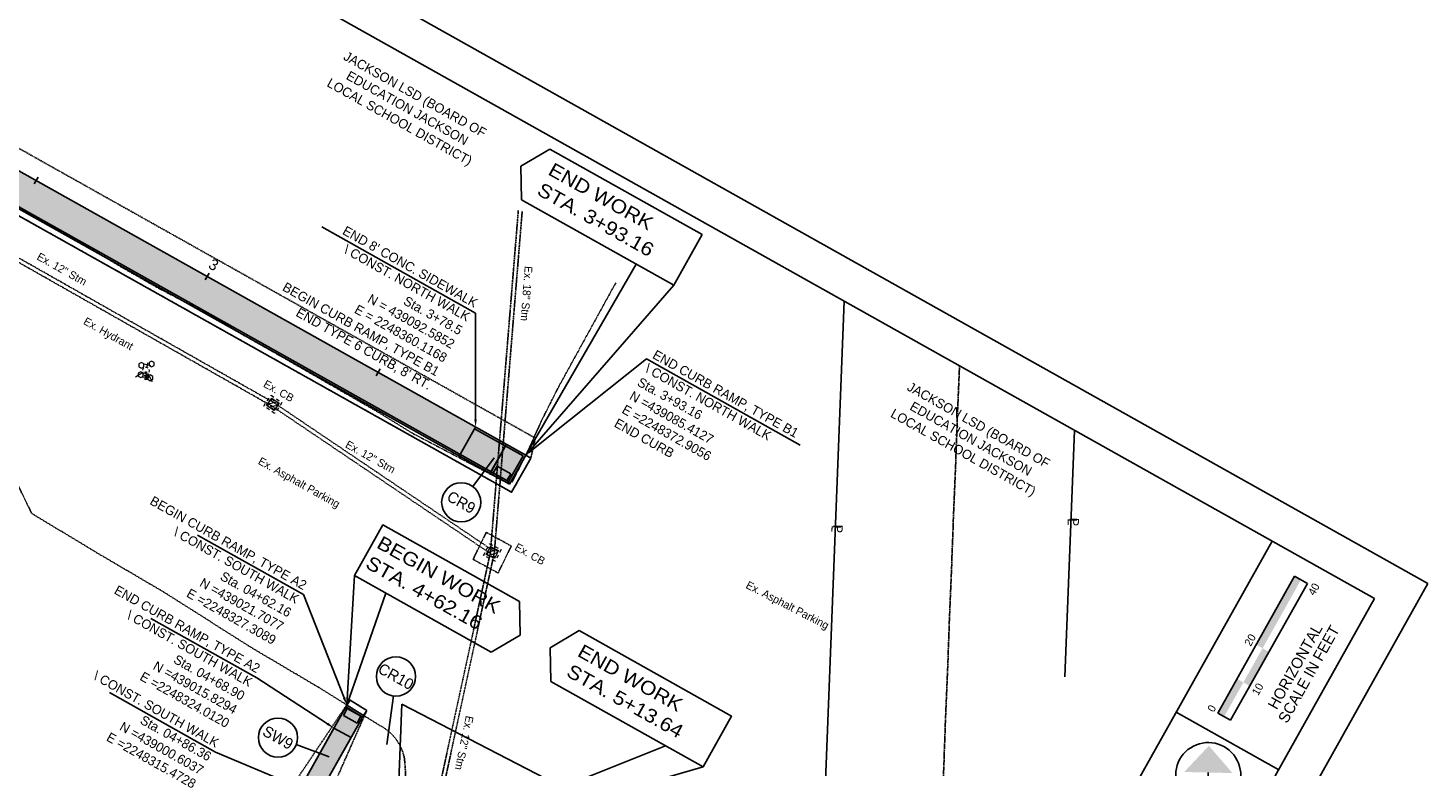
# Model space of a CAD drawing. Header units: feet. Extents: x 2245337 to 2248603, y 408525 to 439504.
# Tile 7 of 8: x 2248246 to 2248603, y 439006 to 439194. Entities that reach past the tile are written whole.
import ezdxf
from ezdxf import colors
from ezdxf.entities.mleader import LeaderData, LeaderLine
from ezdxf.enums import TextEntityAlignment as Align
from ezdxf.math import Vec2, Vec3

# ---------------------------------------------------------------- set-up
doc = ezdxf.new("R2010")
doc.units = ezdxf.units.FT
doc.header["$MEASUREMENT"] = 0
for name, pattern in [('CL', [2, 0.3, -0.15, 1.4, -0.15]), ('DGN Style 3', [0.19312, 0.137943, -0.055177]), ('OhDOT_USTN1', [0.055, 0.014, -0.041]), ('OhDOT_USTN2', [0.11, 0.069, -0.041]), ('OhDOT_USTN5', [0.11, 0.055, -0.055]), ('REDO_Drainage01', [1.6, 0.85, -0.75])]:
    doc.linetypes.add(name, pattern=pattern)
doc.layers.add('0_Mview', color=7, linetype='Continuous', plot=False)
doc.layers.add('5PPBLDG-HAT', color=253, linetype='Continuous', transparency=0.7)
for name, color, linetype in [('DR_X_Cells', 151, 'OhDOT_USTN2'), ('DR_X_Storm_Sewer', 151, 'OhDOT_USTN5'), ('DV_X_Property_Line', 7, 'Continuous'), ('GE_P_Cells', 1, 'Continuous'), ('GE_P_CL_Text', 7, 'Continuous'), ('LT_X_Foundation', 7, 'OhDOT_USTN1'), ('PF_P_Text', 7, 'Continuous'), ('PV_P_Construction_Limits', 203, 'DGN Style 3'), ('PV_P_Curb', 120, 'Continuous'), ('PV_P_Parking_Lot', 5, 'Continuous'), ('PV_P_Saw_Cut_Line', 62, 'Continuous'), ('PV_P_Walk', 231, 'Continuous'), ('PV_X_Driveway', 7, 'OhDOT_USTN5'), ('PV_X_Parking_Lot', 7, 'OhDOT_USTN5'), ('PV_X_Text', 7, 'Continuous'), ('RD_X_Cells', 7, 'Continuous'), ('RD_X_Concrete_Pad', 9, 'OhDOT_USTN5'), ('RW_X_CL', 6, 'CL'), ('SH_Border', 7, 'Continuous'), ('SH_Data', 7, 'Continuous'), ('TX_P_20', 7, 'Continuous'), ('UT_X_Water_Cells', 133, 'Continuous')]:
    doc.layers.add(name, color=color, linetype=linetype)
doc.styles.add('Font 70-Main Title', font='txt', dxfattribs={"width": 1.15, "height": 0.25})
doc.styles.add('Slanted-Normal', font='font31.shx', dxfattribs={"height": 0.14})
doc.styles.get("Standard").update_dxf_attribs({"font": 'arial.ttf'})
doc.styles.add('Straight-Normal', font='font30.shx', dxfattribs={"height": 0.14})
doc.styles.add('Straight-Sub Title', font='font30.shx', dxfattribs={"height": 0.17})

# ---------------------------------------------------------------- blocks, each defined once
blk = doc.blocks.new('FH')
at = {"layer": 'UT_X_Water_Cells', "color": 133, "linetype": 'Continuous', "lineweight": 0}
for p, q in [((0.06, 0.103), (-0.06, 0.103)), ((0, 0.06), (0, 0.146)), ((-0.042, -0.042), (-0.146, -0.146)), ((0.042, -0.042), (0.146, -0.146))]:
    blk.add_line(p, q, dxfattribs=at)
for start, end in [(140.021, 184.0629), (68.1395, 112.038), (356.0165, 39.9889), (211.8788, 255.8479), (283.8239, 329.9097)]:
    blk.add_arc((0, 0), 0.06, start, end, dxfattribs=at)
blk = doc.blocks.new('POST')
at = {"layer": 'RD_X_Cells', "color": 30, "linetype": 'Continuous', "lineweight": 0, "flags": 128}
blk.add_lwpolyline([(-0.065, -0.037), (0, -0.075), (0.065, -0.037), (0.065, 0.037), (0, 0.075), (-0.065, 0.037), (-0.065, -0.037)], dxfattribs=at)
blk = doc.blocks.new('WGV')
at = {"layer": 'UT_X_Water_Cells', "color": 133, "linetype": 'Continuous', "lineweight": 0}
for p, q in [((0.032, 0.102), (-0.032, 0.102)), ((0, 0.07), (0, 0.134))]:
    blk.add_line(p, q, dxfattribs=at)
at = {"layer": 'UT_X_Water_Cells', "color": 133, "linetype": 'Continuous', "lineweight": 0, "flags": 128}
blk.add_lwpolyline([(-0.032, 0.041), (-0.016, -0.045), (0, 0.041), (0.016, -0.045), (0.032, 0.041)], dxfattribs=at)
at = {"layer": 'UT_X_Water_Cells', "color": 133, "linetype": 'Continuous', "lineweight": 0, "extrusion": (0, 0, -1)}
blk.add_arc((0, 0), 0.07, 330.0184, 29.9816, dxfattribs=at)
at = {"layer": 'UT_X_Water_Cells', "color": 133, "linetype": 'Continuous', "lineweight": 0}
for start, end in [(60.0184, 120.0157), (330.0184, 29.9816), (239.9843, 299.9816)]:
    blk.add_arc((0, 0), 0.07, start, end, dxfattribs=at)
blk = doc.blocks.new('CB22B-X')
at = {"layer": 'Defpoints', "color": 20, "linetype": 'REDO_Drainage01', "lineweight": 0}
blk.add_lwpolyline([(-1, 1), (1, 1), (1, -1), (-1, -1), (-1, 1)], close=True, dxfattribs=at)
at = {"layer": 'DR_X_Cells', "color": 151, "linetype": 'Continuous', "lineweight": 0}
for p, q in [((-1.15, -0.61), (0.61, 1.15)), ((-1.15, 0.52), (-0.52, 1.15)), ((-0.55, -1.15), (1.15, 0.55)), ((0.58, -1.15), (1.15, -0.58))]:
    blk.add_line(p, q, dxfattribs=at)
at = {"layer": 'DR_X_Cells', "color": 151, "linetype": 'REDO_Drainage01', "lineweight": 0}
blk.add_lwpolyline([(-1.67, 1.67), (1.67, 1.67), (1.67, -1.67), (-1.67, -1.67), (-1.67, 1.67)], close=True, dxfattribs=at)
at = {"layer": 'DR_X_Cells', "color": 151, "linetype": 'Continuous', "lineweight": 0, "flags": 128}
blk.add_lwpolyline([(-1.15, 1.15), (1.15, 1.15), (1.15, -1.15), (-1.15, -1.15), (-1.15, 1.15)], close=True, dxfattribs=at)
blk = doc.blocks.new('NARROW')
at = {"layer": 'SH_Data', "color": 7, "linetype": 'Continuous'}
blk.add_line((0, 0.033), (0, -0.354), dxfattribs=at)
blk.add_arc((0, 0), 0.415, 129.7798, 129.7633, dxfattribs=at)
blk.add_solid([(0, 0.374), (-0.308, 0.033), (0.308, 0.033)], dxfattribs=at)
at = {"layer": 'SH_Data', "color": 7, "linetype": 'Continuous', "style": 'Font 70-Main Title', "width": 1.15}
blk.add_text('N', height=0.25, dxfattribs=at).set_placement((-0.001, -0.166), align=Align.MIDDLE_CENTER)

msp = doc.modelspace()

# ---------------------------------------------------------------- hatches: boundary and pattern name
at = {"layer": '5PPBLDG-HAT'}
h = msp.add_hatch(color=256, dxfattribs=at)
h.dxf.hatch_style = 1
h.paths.add_polyline_path([(2248160.821, 439204.359), (2248160.332, 439203.487), (2248160.332, 439203.487), (2248160.821, 439204.359), (2248108.538, 439233.682), (2248029.992, 439277.734), (2248028.645, 439275.183), (2248026.262, 439270.635), (2248026.745, 439270.383), (2248026.745, 439270.383), (2248035.199, 439265.642), (2248035.616, 439265.435), (2248036.373, 439264.983), (2248104.625, 439226.704), (2248199.334, 439173.587), (2248201.192, 439172.625), (2248202.299, 439171.924), (2248241.424, 439149.982), (2248241.776, 439158.956)])
h.paths.add_polyline_path([(2248360.117, 439092.585), (2248241.778, 439158.955), (2248241.431, 439149.977), (2248356.203, 439085.608)])
h = msp.add_hatch(color=256, dxfattribs=at)
h.dxf.hatch_style = 1
h.paths.add_polyline_path([(2248364.195, 439081.126), (2248356.203, 439085.608), (2248355.959, 439085.172), (2248363.951, 439080.689)])
h.paths.add_polyline_path([(2248368.109, 439088.103), (2248360.117, 439092.585), (2248356.203, 439085.608), (2248364.195, 439081.126)])
h.paths.add_polyline_path([(2248372.906, 439085.413), (2248368.109, 439088.103), (2248364.195, 439081.126), (2248364.631, 439080.881), (2248365.61, 439082.625), (2248369.534, 439080.424), (2248368.556, 439078.68), (2248368.992, 439078.435)])
h.paths.add_polyline_path([(2248367.167, 439081.752), (2248365.61, 439082.625), (2248364.631, 439080.881), (2248365.968, 439080.131)], flags=17)
h.paths.add_polyline_path([(2248365.968, 439080.131), (2248364.195, 439081.126), (2248363.951, 439080.689), (2248365.669, 439079.726)])
h.paths.add_polyline_path([(2248369.534, 439080.424), (2248367.167, 439081.752), (2248365.968, 439080.131), (2248368.556, 439078.68)], flags=17)
h.paths.add_polyline_path([(2248368.992, 439078.435), (2248368.12, 439078.924), (2248365.968, 439080.131), (2248365.669, 439079.726), (2248368.748, 439077.999)])
h = msp.add_hatch(color=256, dxfattribs=at)
h.dxf.hatch_style = 1
h.paths.add_polyline_path([(2248331.308, 439018.617), (2248327.925, 439020.732), (2248327.898, 439020.53), (2248330.872, 439018.862), (2248329.894, 439017.117), (2248326.405, 439019.074), (2248327.383, 439020.818), (2248327.898, 439020.53), (2248327.925, 439020.732), (2248327.064, 439021.271), (2248324.012, 439015.829), (2248328.373, 439013.384)])
h.paths.add_polyline_path([(2248330.872, 439018.862), (2248327.898, 439020.53), (2248327.616, 439018.395), (2248329.894, 439017.117)], flags=17)
h.paths.add_polyline_path([(2248327.898, 439020.53), (2248327.383, 439020.818), (2248326.405, 439019.074), (2248327.616, 439018.395)], flags=17)
h = msp.add_hatch(color=256, dxfattribs=at)
h.dxf.hatch_style = 1
h.paths.add_polyline_path([(2248327.997, 439021.277), (2248327.309, 439021.708), (2248327.064, 439021.271), (2248327.925, 439020.732)])
h.paths.add_polyline_path([(2248331.553, 439019.053), (2248327.997, 439021.277), (2248327.925, 439020.732), (2248331.308, 439018.617)])
h = msp.add_hatch(color=256, dxfattribs=at)
h.dxf.hatch_style = 1
h.paths.add_polyline_path([(2248328.373, 439013.384), (2248324.012, 439015.829), (2248315.473, 439000.604), (2248329.718, 438986.623), (2248333.22, 438990.191), (2248321.704, 439001.493)])
h.paths.add_polyline_path([(2248324.841, 438993.212), (2248327.381, 438990.756), (2248330.301, 438993.775), (2248327.761, 438996.231)], flags=24)
at = {"layer": 'SH_Data', "linetype": 'Continuous'}
msp.add_hatch(color=7, dxfattribs=at).paths.add_polyline_path([(2248559.205, 439037.108), (2248568.988, 439054.552), (2248570.616, 439053.639), (2248570.631, 439053.63), (2248560.848, 439036.187)])

# ---------------------------------------------------------------- linework, layer by layer
at = {"layer": '0_Mview'}
msp.add_line((2248322.759, 439008.507), (2248314.403, 439011.639), dxfattribs=at)
at = {"layer": '5PPBLDG-HAT'}
msp.add_lwpolyline([(2248324.012, 439015.829), (2248315.473, 439000.604), (2248329.718, 438986.623), (2248333.22, 438990.191), (2248321.704, 439001.493), (2248328.373, 439013.384)], close=True, dxfattribs=at)
at = {"layer": 'DR_X_Storm_Sewer'}
for p, q in [((2248308.681, 439098.805, 1084.363), (2248219.399, 439149.437, 1084.363)), ((2248308.154, 439097.954, 1084.363), (2248218.908, 439148.566, 1084.363)), ((2248364.682, 439061.016, 1084.363), (2248308.681, 439098.805, 1084.363)), ((2248364.122, 439060.187, 1084.363), (2248308.154, 439097.954, 1084.363))]:
    msp.add_line(p, q, dxfattribs=at)
for points, elevation in [([(2248371.025, 439147.822), (2248363.904, 439060.642)], 1085.428), ([(2248372.008, 439147.579), (2248364.9, 439060.561)], 1085.428), ([(2248363.913, 439060.708), (2248335.504, 438929.669)], 1084.363), ([(2248364.891, 439060.496), (2248336.481, 438929.457)], 1084.363)]:
    msp.add_lwpolyline(points, dxfattribs=dict(at, elevation=elevation))
at = {"layer": 'DV_X_Property_Line'}
for p, q in [((2248454.153, 439124.689, 1083.62), (2248447.96, 438966.924, 1083.62)), ((2248512.906, 439091.738, 1083.62), (2248510.439, 439028.902, 1083.62)), ((2248341.292, 439021.896, 1083.62), (2248337.322, 438920.777, 1083.62)), ((2248447.96, 438966.924, 1083.62), (2248341.292, 439021.896, 1083.62))]:
    msp.add_line(p, q, dxfattribs=at)
at = {"layer": 'GE_P_CL_Text'}
for p, q in [((2248247.551, 439154.571), (2248248.529, 439156.315)), ((2248291.161, 439130.112), (2248292.139, 439131.857)), ((2248334.77, 439105.654), (2248335.748, 439107.399))]:
    msp.add_line(p, q, dxfattribs=at)
for centre in [(2248356.471, 439073.398), (2248339.813, 439028.982), (2248309.721, 439013.394)]:
    msp.add_circle(centre, 5, dxfattribs=at)
at = {"layer": 'PF_P_Text'}
for p, q in [((2248359.443, 439077.418), (2248364.881, 439084.774)), ((2248327.309, 439021.708), (2248329.225, 439054.717, -1092.141)), ((2248337.199, 439050.245, -1092.141), (2248327.309, 439021.708)), ((2248339.158, 439024.026), (2248337.524, 439011.674))]:
    msp.add_line(p, q, dxfattribs=at)
at = {"layer": 'PF_P_Text', "elevation": 5417.206}
for points in [[(2248401.086, 439134.099), (2248372.906, 439085.413), (2248410.642, 439128.74)], [(2248408.575, 439011.318), (2248334.561, 438981.752), (2248418.131, 439005.959)]]:
    msp.add_lwpolyline(points, dxfattribs=at)
at = {"layer": 'PV_P_Construction_Limits'}
for points in [[(2248025.101, 439269.012), (2248032.327, 439282.157), (2248375.351, 439089.774), (2248374.214, 439084.679), (2248369.322, 439075.957)], [(2248336.122, 438980.462), (2248314.072, 438999.176), (2248313.728, 439001.582), (2248328.104, 439022.979), (2248332.369, 439020.312), (2248324.197, 439001.849), (2248339.098, 438984.944)]]:
    msp.add_lwpolyline(points, close=True, dxfattribs=at)
at = {"layer": 'PV_P_Curb'}
for p, q in [((2248104.625, 439226.704), (2248368.556, 439078.68)), ((2248359.872, 439092.149), (2248372.225, 439085.221))]:
    msp.add_line(p, q, dxfattribs=at)
for points in [[(2248367.966, 439088.183), (2248364.053, 439081.205)], [(2248372.225, 439085.221), (2248368.556, 439078.68)], [(2248327.044, 439021.284), (2248331.308, 439018.617)]]:
    msp.add_lwpolyline(points, dxfattribs=at)
at = {"layer": 'PV_P_Parking_Lot'}
msp.add_line((2248104.38, 439226.268), (2248368.748, 439077.999), dxfattribs=at)
for points in [[(2248372.906, 439085.413), (2248368.748, 439077.999)], [(2248327.309, 439021.708), (2248331.553, 439019.053)]]:
    msp.add_lwpolyline(points, dxfattribs=at)
at = {"layer": 'PV_P_Parking_Lot', "elevation": 1085.217}
msp.add_lwpolyline([(2248365.362, 439070.444), (2248365.362, 439070.444)], close=True, dxfattribs=at)
at = {"layer": 'PV_P_Saw_Cut_Line'}
for p, q in [((2248372.906, 439085.413), (2248374.214, 439084.679)), ((2248327.309, 439021.708), (2248328.104, 439022.979)), ((2248331.553, 439019.053), (2248332.369, 439020.312))]:
    msp.add_line(p, q, dxfattribs=at)
for points in [[(2248374.214, 439084.679), (2248369.322, 439075.957), (2248103.647, 439224.96)], [(2248328.104, 439022.979), (2248332.369, 439020.312)]]:
    msp.add_lwpolyline(points, dxfattribs=at)
at = {"layer": 'PV_P_Walk'}
for p, q in [((2248108.538, 439233.682), (2248372.906, 439085.413)), ((2248327.309, 439021.708), (2248315.473, 439000.604)), ((2248331.553, 439019.053), (2248321.704, 439001.493))]:
    msp.add_line(p, q, dxfattribs=at)
for points in [[(2248360.117, 439092.585), (2248355.959, 439085.172)], [(2248367.966, 439088.183), (2248363.809, 439080.769)], [(2248365.61, 439082.625), (2248364.631, 439080.881)], [(2248369.098, 439080.669), (2248365.61, 439082.625)], [(2248368.12, 439078.924), (2248364.631, 439080.881)], [(2248369.098, 439080.669), (2248368.12, 439078.924)], [(2248327.383, 439020.818), (2248326.405, 439019.074)], [(2248330.872, 439018.862), (2248327.383, 439020.818)], [(2248329.894, 439017.117), (2248326.405, 439019.074)], [(2248330.872, 439018.862), (2248329.894, 439017.117)], [(2248328.373, 439013.384), (2248324.012, 439015.829)]]:
    msp.add_lwpolyline(points, dxfattribs=at)
at = {"layer": 'PV_X_Driveway'}
for p, q in [((2248244.431, 439148.021, 1088.945), (2248252.776, 439143.191, 1088.945)), ((2248252.776, 439143.191, 1088.945), (2248261.604, 439138.267, 1088.945)), ((2248261.604, 439138.267, 1088.945), (2248270.217, 439133.138, 1088.945)), ((2248270.217, 439133.138, 1088.945), (2248278.802, 439128.223, 1088.945)), ((2248278.802, 439128.223, 1088.945), (2248291.927, 439121.429, 1088.945)), ((2248385.402, 439110.301, 1088.945), (2248395.857, 439129.332, 1088.945)), ((2248291.927, 439121.429, 1088.945), (2248300.793, 439116.105, 1088.945)), ((2248300.793, 439116.105, 1088.945), (2248309.456, 439111.212, 1088.945)), ((2248309.456, 439111.212, 1088.945), (2248335.447, 439096.28, 1088.945)), ((2248381.084, 439102.441, 1088.945), (2248385.402, 439110.301, 1088.945)), ((2248377.041, 439094.407, 1088.945), (2248381.084, 439102.441, 1088.945)), ((2248335.447, 439096.28, 1088.945), (2248344.04, 439090.991, 1088.945)), ((2248373.405, 439086.406, 1088.945), (2248377.041, 439094.407, 1088.945)), ((2248344.04, 439090.991, 1088.945), (2248365.883, 439079.546, 1088.945)), ((2248369.508, 439078.655, 1088.945), (2248373.405, 439086.406, 1088.945)), ((2248365.883, 439079.546, 1088.945), (2248368.039, 439078.401, 1088.945)), ((2248368.039, 439078.401, 1088.945), (2248369.508, 439078.655, 1088.945))]:
    msp.add_line(p, q, dxfattribs=at)
at = {"layer": 'PV_X_Parking_Lot', "elevation": 1089.07}
msp.add_lwpolyline([(2248080.791, 439184.208), (2248110.053, 439167.955), (2248135.097, 439154.199), (2248153.117, 439143.512), (2248178.6, 439128.676), (2248198.043, 439117.463), (2248218.389, 439105.353), (2248234.401, 439093.569), (2248237.853, 439092.172), (2248239.468, 439085.562), (2248243.692, 439077.19), (2248246.93, 439070.539), (2248264.925, 439059.71), (2248280.909, 439050.328), (2248302.781, 439036.437), (2248320.23, 439026.135), (2248335.318, 439016.698)], dxfattribs=at)
at = {"layer": 'PV_X_Parking_Lot'}
for centre, radius, start, end in [((2248330.062, 439005.749, 1084.404), 12.146, 12.08886, 64.35871), ((2248304.249, 439003.442, 1084.221), 38, 333.78265, 7.33385)]:
    msp.add_arc(centre, radius, start, end, dxfattribs=at)
at = {"layer": 'RD_X_Concrete_Pad'}
for p, q in [((2248362.848, 439065.74, 1084.272), (2248359.479, 439058.852, 1084.272)), ((2248362.848, 439065.74, 1084.272), (2248369.226, 439062.259, 1084.272)), ((2248369.226, 439062.259, 1084.272), (2248365.857, 439055.37, 1084.272)), ((2248359.479, 439058.852, 1084.272), (2248365.857, 439055.37, 1084.272))]:
    msp.add_line(p, q, dxfattribs=at)
at = {"layer": 'RW_X_CL'}
msp.add_line((2248483.529, 439108.214, 1083.62), (2248478.156, 438971.341, 1083.62), dxfattribs=at)
at = {"layer": 'SH_Border'}
for p, q in [((2248603.029, 439052.658), (2248009.939, 439385.29)), ((2248589.416, 439048.828), (2248013.769, 439371.676)), ((2248563.25, 439063.503), (2248357.801, 438697.182)), ((2248603.029, 439052.658), (2248387.797, 438668.894)), ((2248589.416, 439048.828), (2248383.967, 438682.507)), ((2248564.958, 439005.218), (2248538.792, 439019.893))]:
    msp.add_line(p, q, dxfattribs=at)
at = {"layer": 'SH_Border', "color": 7, "linetype": 'Continuous'}
for p, q in [((2248379.048, 439163.456), (2248371.69, 439159.085)), ((2248371.796, 439150.527), (2248371.69, 439159.085)), ((2248371.361, 439048.083, -1092.141), (2248371.467, 439039.524, -1092.141)), ((2248364.109, 439035.153, -1092.141), (2248371.467, 439039.524, -1092.141)), ((2248386.537, 439040.675), (2248379.178, 439036.303)), ((2248379.285, 439027.745), (2248379.178, 439036.303))]:
    msp.add_line(p, q, dxfattribs=at)
at = {"layer": 'SH_Border', "color": 7, "linetype": 'Continuous', "flags": 128}
for points in [[(2248371.796, 439150.527), (2248410.642, 439128.74), (2248417.894, 439141.67), (2248379.048, 439163.456)], [(2248379.285, 439027.745), (2248418.131, 439005.959), (2248425.382, 439018.888), (2248386.537, 439040.675)]]:
    msp.add_lwpolyline(points, dxfattribs=at)
at = {"layer": 'SH_Border', "color": 7, "linetype": 'Continuous', "elevation": -1092.141, "flags": 128}
msp.add_lwpolyline([(2248364.109, 439035.153), (2248329.225, 439054.717), (2248336.477, 439067.647), (2248371.361, 439048.083)], dxfattribs=at)
at = {"layer": 'SH_Data', "color": 7, "linetype": 'Continuous'}
for p, q in [((2248549.422, 439019.664), (2248568.988, 439054.552)), ((2248572.259, 439052.717), (2248552.692, 439017.83)), ((2248572.259, 439052.717), (2248568.988, 439054.552)), ((2248552.692, 439017.83), (2248549.422, 439019.664))]:
    msp.add_line(p, q, dxfattribs=at)
for points in [[(2248557.57, 439026.56), (2248562.461, 439035.282), (2248555.941, 439027.473), (2248560.833, 439036.195)], [(2248551.05, 439018.751), (2248555.941, 439027.473), (2248549.422, 439019.664), (2248554.313, 439028.386)]]:
    msp.add_solid(points, dxfattribs=at)

# ---------------------------------------------------------------- block references
at = {"layer": 'GE_P_Cells', "xscale": 19.99999999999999, "yscale": 19.99999999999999, "zscale": 19.99999999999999, "rotation": 358.7504009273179}
msp.add_blockref('NARROW', (2248546.983, 439003.834), dxfattribs=at)
at = {"layer": 'LT_X_Foundation', "xscale": 15, "yscale": 15, "zscale": 15, "rotation": 345.3356852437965}
msp.add_blockref('FH', (2248276.052, 439106.905), dxfattribs=at)
at = {"layer": 'LT_X_Foundation', "xscale": 10, "yscale": 10, "zscale": 10}
for name, p in [('POST', (2248274.706, 439105.943, 1084.575)), ('POST', (2248274.885, 439108.322, 1084.482)), ('WGV', (2248276.021, 439105.438)), ('POST', (2248277.487, 439108.675, 1084.487)), ('POST', (2248277.149, 439105.124, 1084.48))]:
    msp.add_blockref(name, p, dxfattribs=at)
at = {"layer": 'LT_X_Foundation'}
for p, rotation in [((2248308.418, 439098.38, 1084.032), 325.4558338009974), ((2248364.402, 439060.602, 1084.267), 332.9888311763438)]:
    msp.add_blockref('CB22B-X', p, dxfattribs=dict(at, rotation=rotation))

# ---------------------------------------------------------------- texts
at = {"layer": 'GE_P_CL_Text', "style": 'Slanted-Normal'}
for s, insert, char_height, width, attachment_point, rotation in [('\\pxqc;JACKSON LSD (BOARD OF\\PEDUCATION JACKSON\\PLOCAL SCHOOL DISTRICT)', (2248307.168, 439199.84), 2.4, 87.36758, 1, 330.71431), ("END 8' CONC. SIDEWALK\\P\\\\ CONST. NORTH WALK\\PSta. 3+78.5\\PN = 439092.5852 \\PE = 2248360.1168\\PBEGIN CURB RAMP, TYPE B1\\PEND TYPE 6 CURB, 8' RT.", (2248360.958, 439125.021, 4333.396), 2.4, 87.36758, 3, 330.71431), ('3', (2248292.628, 439132.729), 2.8, 30.81744, 8, 330.71431), ('END CURB RAMP, TYPE B1\\P\\\\ CONST. NORTH WALK\\PSta. 3+93.16\\PN =439085.4127\\PE =2248372.9056\\PEND CURB', (2248406.216, 439112.365), 2.4, 87.36758, 1, 330.71431), ('\\pxqc;JACKSON LSD (BOARD OF\\PEDUCATION JACKSON\\PLOCAL SCHOOL DISTRICT)', (2248450.915, 439115.534), 2.4, 87.36758, 1, 330.71431), ('CR9', (2248356.471, 439073.398), 2.8, 57.4825, 5, 330.71431), ('BEGIN CURB RAMP, TYPE A2\\P\\\\ CONST. SOUTH WALK\\PSta. 04+62.16\\PN =439021.7077 \\PE =2248327.3089', (2248317.349, 439053.053, 6499.932), 2.4, 87.36758, 3, 330.71431), ('L', (2248453.259, 439065.696, 5416.502), 2.4, 87.36758, 3, 268.04429), ('P', (2248453.711, 439065.527, 5416.502), 2.4, 87.36758, 3, 268.04429), ('L', (2248513.502, 439067.458, 5416.502), 2.4, 87.36758, 3, 268.04429), ('P', (2248513.954, 439067.289, 5416.502), 2.4, 87.36758, 3, 268.04429), ('END CURB RAMP, TYPE A2\\P\\\\ CONST. SOUTH WALK\\PSta. 04+68.90\\PN =439015.8294 \\PE =2248324.0120', (2248305.454, 439031.845, 6499.932), 2.4, 87.36758, 3, 330.71431), ('CR10', (2248339.813, 439028.982), 2.8, 57.4825, 5, 330.71431), ('\\\\ CONST. SOUTH WALK\\PSta. 04+86.36\\PN =439000.6037 \\PE =2248315.4728', (2248294.973, 439012.883, 6499.932), 2.4, 87.36758, 3, 330.71431), ('SW9', (2248309.721, 439013.394), 2.8, 57.4825, 5, 330.71431)]:
    msp.add_mtext(s, dxfattribs=dict(at, insert=insert, char_height=char_height, width=width, attachment_point=attachment_point, rotation=rotation))
at = {"layer": 'PV_X_Text', "char_height": 2, "width": 725.59682, "attachment_point": 1, "style": 'Straight-Normal'}
for s, insert, rotation in [('Ex. 12" Stm', (2248248.997, 439137.169), 330.71431), ('Ex. 18" Stm', (2248374.656, 439133.541, 1085.428), 265.71595), ('Ex. Hydrant', (2248260.885, 439120.702, 1084.363), 330.71431), ('Ex. CB', (2248306.78, 439104.703, 1084.363), 330.71431), ('Ex. 12" Stm', (2248327.678, 439089.261, 1086.254), 330.71431), ('Ex. Asphalt Parking', (2248305.442, 439085.034, 1086.254), 330.71431), ('Ex. CB', (2248370.867, 439063.108, 1084.363), 330.71431), ('Ex. Asphalt Parking', (2248429.768, 439053.404, 1086.254), 332.73462), ('Ex. 12" Stm', (2248359.642, 439018.699, 1084.363), 258.15326)]:
    msp.add_mtext(s, dxfattribs=dict(at, insert=insert, rotation=rotation))
at = {"layer": 'SH_Data', "style": 'Straight-Sub Title'}
for s, p in [('40', (2248574.768, 439050.751)), ('20', (2248558.534, 439037.799)), ('10', (2248560.451, 439025.258)), ('0', (2248548.751, 439020.355))]:
    msp.add_text(s, height=2, rotation=60.71431, dxfattribs=at).set_placement(p, align=Align.CENTER)
at = {"layer": 'SH_Data', "linetype": 'Continuous', "style": 'Straight-Sub Title'}
for s, p in [('HORIZONTAL', (2248569.133, 439031.539)), ('SCALE IN FEET', (2248572.622, 439029.583))]:
    msp.add_text(s, height=2.8, rotation=60.71431, dxfattribs=at).set_placement(p, align=Align.MIDDLE_CENTER)
at = {"layer": 'SH_Data', "char_height": 3.5, "width": 166.82926, "attachment_point": 1, "rotation": 330.71431, "style": 'Font 70-Main Title'}
for s, insert in [('END WORK\\PSTA. 3+93.16', (2248380.056, 439160.173)), ('BEGIN WORK\\PSTA. 4+62.16', (2248336.329, 439065.012, -1092.141)), ('END WORK\\PSTA. 5+13.64', (2248387.545, 439037.392))]:
    msp.add_mtext(s, dxfattribs=dict(at, insert=insert))

# ---------------------------------------------------------------- leaders
at = {"layer": 'TX_P_20'}
ml = msp.add_multileader_mtext('Standard', dxfattribs=at)
ml.set_content('', color=256)
ml.set_leader_properties()
ml.build(insert=Vec2(0, 0))
ml.multileader.update_dxf_attribs({"dogleg_length": 2.25, "arrow_head_size": 2, "scale": 20})
ctx = ml.context
ctx.base_point, ctx.scale, ctx.char_height, ctx.arrow_head_size, ctx.landing_gap_size, ctx.plane_origin, ctx.plane_x_axis, ctx.plane_y_axis = Vec3(2248320.884, 439143.671, 1083.43), 20, 2, 2, 1.8, Vec3(2248324.401, 439138.425, 1083.43), Vec3(-0.8721915, 0.4891647), Vec3(-0.4891647, -0.8721915)
notes = []
notes.append((ctx, [(1, (1, 1, 0), (2248360.133, 439121.659, 1083.43), (-0.8721915, 0.4891647), 45, [(0, [(2248360.117, 439092.585, 1083.43)], 0, [])])]))
ctx.mtext.insert, ctx.mtext.text_direction, ctx.mtext.rotation, ctx.mtext.flow_direction = Vec3(2248318.825, 439143.679, 1083.43), Vec3(-0.8721915, 0.4891647), -3.1415927, 5
ml = msp.add_multileader_mtext('Standard', dxfattribs=at)
ml.set_content('', color=256)
ml.set_leader_properties()
ml.build(insert=Vec2(0, 0))
ml.multileader.update_dxf_attribs({"dogleg_length": 2.25, "arrow_head_size": 2, "scale": 20})
ctx = ml.context
ctx.base_point, ctx.scale, ctx.char_height, ctx.arrow_head_size, ctx.landing_gap_size, ctx.plane_origin, ctx.plane_x_axis, ctx.plane_y_axis = Vec3(2248446.071, 439086.187, -2166.536), 20, 2, 2, 1.8, Vec3(2248342.21, 439100.441, -2166.536), Vec3(-0.8721915, 0.4891647), Vec3(-0.4891647, -0.8721915)
ctx.text_align_type = 2
notes.append((ctx, [(0, (1, 1, 0), (2248403.683, 439109.961, -2166.536), (0.8721915, -0.4891647), 45, [(0, [(2248372.906, 439085.413, -2166.536)], 0, [])])]))
ctx.mtext.insert, ctx.mtext.text_direction, ctx.mtext.rotation, ctx.mtext.alignment, ctx.mtext.flow_direction = Vec3(2248444.012, 439086.196, -2166.536), Vec3(-0.8721915, 0.4891647), -3.1415927, 3, 5
ml = msp.add_multileader_mtext('Standard', dxfattribs=at)
ml.set_content('', color=256)
ml.set_leader_properties()
ml.build(insert=Vec2(0, 0))
ml.multileader.update_dxf_attribs({"dogleg_length": 2.25, "arrow_head_size": 2, "scale": 20})
ctx = ml.context
ctx.base_point, ctx.scale, ctx.char_height, ctx.arrow_head_size, ctx.landing_gap_size, ctx.plane_origin, ctx.plane_x_axis, ctx.plane_y_axis = Vec3(2248289.205, 439065.013, 1083.43), 20, 2, 2, 1.8, Vec3(2248257.568, 439019.26, 1083.43), Vec3(-0.8721915, 0.4891647), Vec3(-0.4891647, -0.8721915)
notes.append((ctx, [(1, (1, 1, 0), (2248316.201, 439049.872, 1083.43), (-0.8721915, 0.4891647), 30.952, [(0, [(2248327.309, 439021.708, 1083.43)], 0, [])])]))
ctx.mtext.insert, ctx.mtext.text_direction, ctx.mtext.rotation, ctx.mtext.flow_direction = Vec3(2248287.146, 439065.021, 1083.43), Vec3(-0.8721915, 0.4891647), -3.1415927, 5
ml = msp.add_multileader_mtext('Standard', dxfattribs=at)
ml.set_content('', color=256)
ml.set_leader_properties()
ml.build(insert=Vec2(0, 0))
ml.multileader.update_dxf_attribs({"dogleg_length": 2.25, "arrow_head_size": 2, "scale": 20})
ctx = ml.context
ctx.base_point, ctx.scale, ctx.char_height, ctx.arrow_head_size, ctx.landing_gap_size, ctx.plane_origin, ctx.plane_x_axis, ctx.plane_y_axis = Vec3(2248277.31, 439043.804, 1083.43), 20, 2, 2, 1.8, Vec3(2248245.673, 438998.051, 1083.43), Vec3(-0.8721915, 0.4891647), Vec3(-0.4891647, -0.8721915)
notes.append((ctx, [(1, (1, 1, 0), (2248304.307, 439028.664, 1083.43), (-0.8721915, 0.4891647), 30.952, [(0, [(2248324.012, 439015.829, 1083.43)], 0, [])])]))
ctx.mtext.insert, ctx.mtext.text_direction, ctx.mtext.rotation, ctx.mtext.flow_direction = Vec3(2248275.251, 439043.813, 1083.43), Vec3(-0.8721915, 0.4891647), -3.1415927, 5
ml = msp.add_multileader_mtext('Standard', dxfattribs=at)
ml.set_content('', color=256)
ml.set_leader_properties()
ml.build(insert=Vec2(0, 0))
ml.multileader.update_dxf_attribs({"dogleg_length": 2.25, "arrow_head_size": 2, "scale": 20})
ctx = ml.context
ctx.base_point, ctx.scale, ctx.char_height, ctx.arrow_head_size, ctx.landing_gap_size, ctx.plane_origin, ctx.plane_x_axis, ctx.plane_y_axis = Vec3(2248266.732, 439024.897, 1083.43), 20, 2, 2, 1.8, Vec3(2248234.596, 438978.299, 1083.43), Vec3(-0.8721915, 0.4891647), Vec3(-0.4891647, -0.8721915)
notes.append((ctx, [(1, (1, 1, 0), (2248293.825, 439009.702, 1083.43), (-0.8721915, 0.4891647), 31.063, [(0, [(2248315.473, 439000.604, 1083.43)], 0, [])])]))
ctx.mtext.insert, ctx.mtext.text_direction, ctx.mtext.rotation, ctx.mtext.flow_direction = Vec3(2248264.673, 439024.905, 1083.43), Vec3(-0.8721915, 0.4891647), -3.1415927, 5
for ctx, leaders in notes:
    for number, flags, end, landing, length, lines in leaders:
        leader = LeaderData()
        leader.index, (leader.has_last_leader_line, leader.has_dogleg_vector, leader.attachment_direction) = number, flags
        leader.last_leader_point, leader.dogleg_vector, leader.dogleg_length = Vec3(end), Vec3(landing), length
        for number, points, colour, breaks in lines:
            line = LeaderLine()
            line.index, line.vertices, line.color, line.breaks = number, Vec3.list(points), colors.encode_raw_color(colour), breaks
            leader.lines.append(line)
        ctx.leaders.append(leader)

doc.saveas('drawing.dxf')
